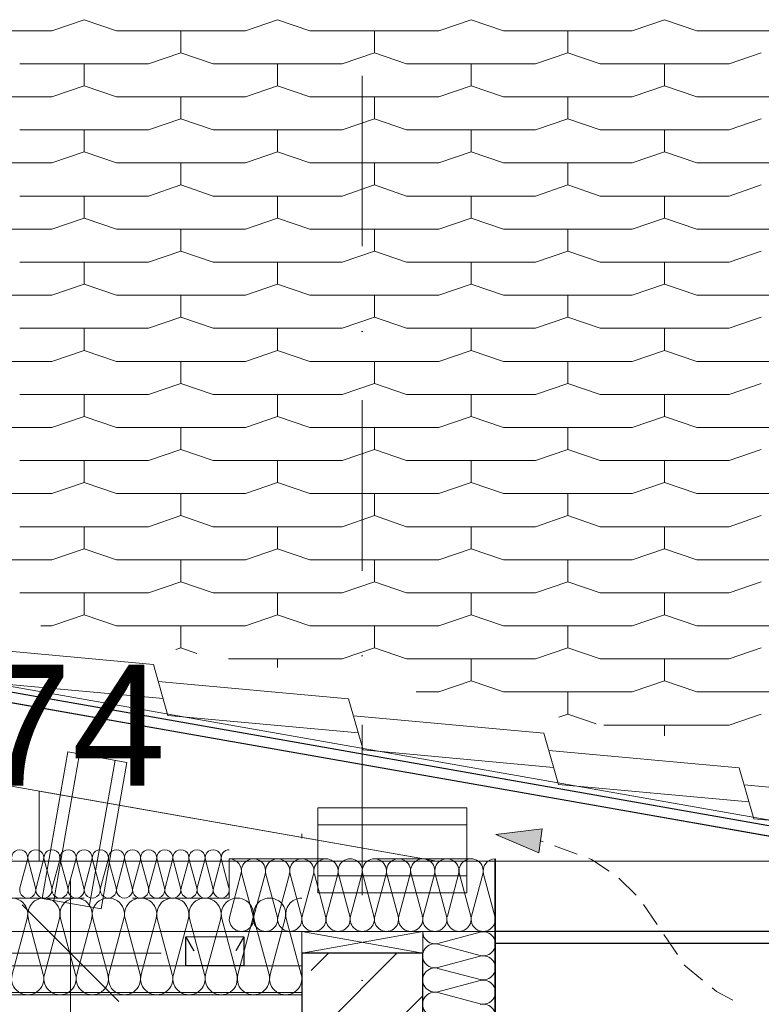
# Model space of a CAD drawing. Header units: centimetres. Extents: x -43488 to -10641, y 2063 to 22960.
# Tile 64 of 72: x -35960 to -35807, y 8683 to 8887. Entities that reach past the tile are written whole.
import ezdxf

# ---------------------------------------------------------------- set-up
doc = ezdxf.new("R2010")
doc.units = ezdxf.units.CM
doc.header["$MEASUREMENT"] = 0
for name, pattern in [('Kreski i kropki', [67.027776, 35.277777, -17.638888, 0, -14.111111]), ('Przerywana BARDZO DROBNA', [7.5, 5, -2.5]), ('Przerywana drobna', [30, 20, -10])]:
    doc.linetypes.add(name, pattern=pattern)
for name, color, linetype, lineweight, true_color in [('!konstrukcja tarasu_Nr_pióra__161', 7, 'Continuous', 35, 0xda4c01), ('!kratownica_Nr_pióra__6', 7, 'Continuous', 18, 0x3fa3ff), ('!osie_Nr_pióra__6', 7, 'Continuous', 18, 0x3fa3ff), ('@Dachy_Nr_pióra__8', 7, 'Continuous', 13, 0x42bda7), ('Dachy_Nr_pióra__6', 7, 'Continuous', 18, 0x3fa3ff), ('Krzywe_Nr_pióra__6', 7, 'Continuous', 18, 0x3fa3ff), ('Meble i wyposażenie_Nr_pióra__94', 7, 'Continuous', 18, 0x9f9f9f), ('Otoczenie i krajobraz_Nr_pióra__4', 7, 'Continuous', 25, 0x31fd59), ('Wymiarowanie_Nr_pióra__3', 7, 'Continuous', 35, 0xff6500), ('Wymiarowanie_Nr_pióra__6', 7, 'Continuous', 18, 0x3fa3ff), ('Wymiarowanie_Nr_pióra__8', 7, 'Continuous', 13, 0x42bda7), ('Ściany zewnętrzne_Nr_pióra__4', 7, 'Continuous', 25, 0x31fd59), ('Ściany zewnętrzne_Nr_pióra__5', 7, 'Continuous', 20, 0xfc3c2c), ('Ściany zewnętrzne_Nr_pióra__6', 7, 'Continuous', 18, 0x3fa3ff), ('Ściany zewnętrzne_Nr_pióra__7', 7, 'Continuous', 15, 0x9f9fff)]:
    doc.layers.add(name, color=color, linetype=linetype, lineweight=lineweight, true_color=true_color)
doc.layers.add('Wymiarowanie', color=7, linetype='Continuous')
doc.layers.add('Ściany zewnętrzne_Nr_pióra__10', color=1, linetype='Continuous', lineweight=0)
doc.styles.add('STYL_AUTOMATYCZNY_1', font='txt')
doc.linetypes.add('izolacja 1_50', pattern='A,0,[1,Janisz._Ochraniew_DACH i KLIMA_V21.Shx,S=0.31746,R=0,X=0,Y=0],-40,0', length=40)
doc.dimstyles.new('STYL_AUTOMATYCZNY__1', dxfattribs={"dimtxt": 20, "dimasz": 19, "dimexe": 0.18, "dimexo": 0.0625, "dimgap": 0, "dimtad": 1, "dimdec": 0, "dimzin": 0, "dimdsep": 46, "dimtxsty": 'STYL_AUTOMATYCZNY_1', "dimblk": 'ARROWHEAD_6', "dimblk1": 'ARROWHEAD_6', "dimblk2": 'ARROWHEAD_6', "dimcen": 0.09, "dimse1": 1, "dimse2": 1, "dimclrd": 256, "dimclre": 256, "dimclrt": 256, "dimazin": 0, "dimtfac": 1, "dimtdec": 4, "dimtmove": 0, "dimatfit": 3, "dimfxl": 1, "dimtolj": 1, "dimtzin": 0, "dimarcsym": 0})

# ---------------------------------------------------------------- blocks, each defined once
blk = doc.blocks.new('*D18')
at = {"layer": 'Wymiarowanie_Nr_pióra__3', "color": 30, "linetype": 'Continuous', "lineweight": 35, "true_color": 0xff6500}
for p, q in [((-35939.56, 8683.98), (-35959.56, 8703.98)), ((-35959.56, 8628.36), (-35939.56, 8608.36))]:
    blk.add_line(p, q, dxfattribs=at)
at = {"layer": 'Wymiarowanie_Nr_pióra__6', "color": 161, "linetype": 'Continuous', "lineweight": 18, "true_color": 0x3fa3ff}
for p, q in [((-35949.56, 8693.98), (-35949.56, 8708.98)), ((-35930.81, 8693.98), (-35968.31, 8693.98)), ((-35949.56, 8618.36), (-35949.56, 8693.98)), ((-35930.81, 8618.36), (-35968.31, 8618.36))]:
    blk.add_line(p, q, dxfattribs=at)
at = {"layer": 'Wymiarowanie_Nr_pióra__3', "color": 30, "lineweight": 35, "true_color": 0xff6500, "insert": (-35953.56, 8640.99), "char_height": 20, "attachment_point": 7, "rotation": 90, "style": 'STYL_AUTOMATYCZNY_1'}
blk.add_mtext('\\A1;{\\pql;\\fArial|b0|i0|c238|p38;76}', dxfattribs=at)
blk = doc.blocks.new('ARROWHEAD_6')
at = {"color": 0, "linetype": 'Continuous', "lineweight": 0}
for p, q in [((-0.5, -0.5), (0.5, 0.5)), ((0, 0), (-1, 0))]:
    blk.add_line(p, q, dxfattribs=at)

msp = doc.modelspace()

# ---------------------------------------------------------------- hatches: boundary and pattern name
at = {"layer": 'Krzywe_Nr_pióra__6', "linetype": 'Continuous', "lineweight": 18, "true_color": 0x3fa3ff}
msp.add_hatch(color=161, dxfattribs=at).paths.add_polyline_path([(-35861.59, 8718.52), (-35852.7, 8714.75), (-35852, 8719.7)])
at = {"layer": 'Ściany zewnętrzne_Nr_pióra__7', "linetype": 'Continuous', "lineweight": 15, "true_color": 0x9f9fff}
h = msp.add_hatch(dxfattribs=at)
h.set_pattern_fill('A_beton_zbrojony', color=161, style=0, pattern_type=2)
h.set_pattern_definition([(45, (0, 0), (-14.142136, 14.142136), []), (45, (-7.071, 7.071), (-14.142136, 14.142136), [15, -5])])
h.paths.add_polyline_path([(-35876.71, 8618.36), (-35876.71, 8693.98), (-35901.71, 8693.98), (-35901.71, 8618.36)])

# ---------------------------------------------------------------- linework, layer by layer
at = {"layer": '!konstrukcja tarasu_Nr_pióra__161', "color": 22, "linetype": 'Continuous', "lineweight": 35, "true_color": 0xda4c01}
msp.add_line((-35861.71, 8618.36), (-35861.71, 8713.48), dxfattribs=at)
at = {"layer": '!kratownica_Nr_pióra__6', "color": 161, "linetype": 'Continuous', "lineweight": 18, "true_color": 0x3fa3ff}
for p, q in [((-35950.09, 8735.6), (-35955.43, 8705.27)), ((-35947.65, 8735.17), (-35952.99, 8704.84)), ((-35937.88, 8733.44), (-35950.09, 8735.6)), ((-35945.67, 8703.54), (-35940.32, 8733.87)), ((-35943.22, 8703.11), (-35937.88, 8733.44)), ((-35867.57, 8724.05), (-35898.37, 8724.05)), ((-35898.37, 8724.05), (-35898.37, 8706.46)), ((-35867.57, 8706.46), (-35867.57, 8724.05)), ((-35867.57, 8720.54), (-35898.37, 8720.54)), ((-35898.37, 8709.98), (-35867.57, 8709.98)), ((-35898.37, 8706.46), (-35867.57, 8706.46)), ((-35955.43, 8705.27), (-35943.22, 8703.11)), ((-35901.71, 8689.48), (-35901.71, 8698.48)), ((-35901.71, 8698.48), (-35876.71, 8698.48)), ((-35876.71, 8693.98), (-35901.71, 8698.48)), ((-35901.71, 8693.98), (-35876.71, 8698.48)), ((-35876.71, 8698.48), (-35876.71, 8689.48)), ((-35901.71, 8693.98), (-35876.71, 8693.98))]:
    msp.add_line(p, q, dxfattribs=at)
for points in [[(-36451.23, 8832.06), (-36452.7, 8823.69), (-36454.18, 8815.31), (-35873.79, 8712.98), (-35824.84, 8712.98), (-35775.89, 8712.98)], [(-35873.79, 8712.98), (-35956.03, 8727.48), (-35956.03, 8712.98)], [(-35761.71, 8698.48), (-35761.71, 8710.48), (-35775.89, 8712.98), (-36887.55, 8712.98), (-36887.55, 8705.73), (-36887.55, 8698.48)]]:
    msp.add_lwpolyline(points, close=True, dxfattribs=at)
at = {"layer": '!osie_Nr_pióra__6', "color": 161, "linetype": 'Kreski i kropki', "lineweight": 18, "true_color": 0x3fa3ff}
msp.add_line((-35889.21, 8942.62), (-35889.21, 8191.44), dxfattribs=at)
at = {"layer": '@Dachy_Nr_pióra__8', "color": 135, "linetype": 'Continuous', "lineweight": 13, "true_color": 0x42bda7}
msp.add_line((-36550.48, 8849.73), (-35761.19, 8710.39), dxfattribs=at)
at = {"layer": 'Dachy_Nr_pióra__6', "color": 161, "linetype": 'Continuous', "lineweight": 18, "true_color": 0x3fa3ff}
for p, q in [((-35953.38, 8884.81), (-35946.71, 8887.09)), ((-35946.71, 8887.09), (-35940.04, 8884.81)), ((-35913.38, 8884.81), (-35906.71, 8887.09)), ((-35906.71, 8887.09), (-35900.04, 8884.81)), ((-35873.38, 8884.81), (-35866.71, 8887.09)), ((-35866.71, 8887.09), (-35860.04, 8884.81)), ((-35833.38, 8884.81), (-35826.71, 8887.09)), ((-35826.71, 8887.09), (-35820.04, 8884.81)), ((-35980.04, 8884.81), (-35953.38, 8884.81)), ((-35940.04, 8884.81), (-35913.38, 8884.81)), ((-35926.71, 8880.25), (-35926.71, 8884.81)), ((-35900.04, 8884.81), (-35873.38, 8884.81)), ((-35886.71, 8880.25), (-35886.71, 8884.81)), ((-35860.04, 8884.81), (-35833.38, 8884.81)), ((-35846.71, 8880.25), (-35846.71, 8884.81)), ((-35820.04, 8884.81), (-35793.38, 8884.81)), ((-35933.38, 8877.97), (-35926.71, 8880.25)), ((-35926.71, 8880.25), (-35920.04, 8877.97)), ((-35893.38, 8877.97), (-35886.71, 8880.25)), ((-35886.71, 8880.25), (-35880.04, 8877.97)), ((-35853.38, 8877.97), (-35846.71, 8880.25)), ((-35846.71, 8880.25), (-35840.04, 8877.97)), ((-35813.38, 8877.97), (-35806.71, 8880.25)), ((-35960.04, 8877.97), (-35933.38, 8877.97)), ((-35946.71, 8873.41), (-35946.71, 8877.97)), ((-35920.04, 8877.97), (-35893.38, 8877.97)), ((-35906.71, 8873.41), (-35906.71, 8877.97)), ((-35880.04, 8877.97), (-35853.38, 8877.97)), ((-35866.71, 8873.41), (-35866.71, 8877.97)), ((-35840.04, 8877.97), (-35813.38, 8877.97)), ((-35826.71, 8873.41), (-35826.71, 8877.97)), ((-35953.38, 8871.13), (-35946.71, 8873.41)), ((-35946.71, 8873.41), (-35940.04, 8871.13)), ((-35913.38, 8871.13), (-35906.71, 8873.41)), ((-35906.71, 8873.41), (-35900.04, 8871.13)), ((-35873.38, 8871.13), (-35866.71, 8873.41)), ((-35866.71, 8873.41), (-35860.04, 8871.13)), ((-35833.38, 8871.13), (-35826.71, 8873.41)), ((-35826.71, 8873.41), (-35820.04, 8871.13)), ((-35980.04, 8871.13), (-35953.38, 8871.13)), ((-35940.04, 8871.13), (-35913.38, 8871.13)), ((-35926.71, 8866.57), (-35926.71, 8871.13)), ((-35900.04, 8871.13), (-35873.38, 8871.13)), ((-35886.71, 8866.57), (-35886.71, 8871.13)), ((-35860.04, 8871.13), (-35833.38, 8871.13)), ((-35846.71, 8866.57), (-35846.71, 8871.13)), ((-35820.04, 8871.13), (-35793.38, 8871.13)), ((-35933.38, 8864.29), (-35926.71, 8866.57)), ((-35926.71, 8866.57), (-35920.04, 8864.29)), ((-35893.38, 8864.29), (-35886.71, 8866.57)), ((-35886.71, 8866.57), (-35880.04, 8864.29)), ((-35853.38, 8864.29), (-35846.71, 8866.57)), ((-35846.71, 8866.57), (-35840.04, 8864.29)), ((-35813.38, 8864.29), (-35806.71, 8866.57)), ((-35960.04, 8864.29), (-35933.38, 8864.29)), ((-35946.71, 8859.73), (-35946.71, 8864.29)), ((-35920.04, 8864.29), (-35893.38, 8864.29)), ((-35906.71, 8859.73), (-35906.71, 8864.29)), ((-35880.04, 8864.29), (-35853.38, 8864.29)), ((-35866.71, 8859.73), (-35866.71, 8864.29)), ((-35840.04, 8864.29), (-35813.38, 8864.29)), ((-35826.71, 8859.73), (-35826.71, 8864.29)), ((-35953.38, 8857.45), (-35946.71, 8859.73)), ((-35946.71, 8859.73), (-35940.04, 8857.45)), ((-35913.38, 8857.45), (-35906.71, 8859.73)), ((-35906.71, 8859.73), (-35900.04, 8857.45)), ((-35873.38, 8857.45), (-35866.71, 8859.73)), ((-35866.71, 8859.73), (-35860.04, 8857.45)), ((-35833.38, 8857.45), (-35826.71, 8859.73)), ((-35826.71, 8859.73), (-35820.04, 8857.45)), ((-35980.04, 8857.45), (-35953.38, 8857.45)), ((-35940.04, 8857.45), (-35913.38, 8857.45)), ((-35926.71, 8852.89), (-35926.71, 8857.45)), ((-35900.04, 8857.45), (-35873.38, 8857.45)), ((-35886.71, 8852.89), (-35886.71, 8857.45)), ((-35860.04, 8857.45), (-35833.38, 8857.45)), ((-35846.71, 8852.89), (-35846.71, 8857.45)), ((-35820.04, 8857.45), (-35793.38, 8857.45)), ((-35933.38, 8850.61), (-35926.71, 8852.89)), ((-35926.71, 8852.89), (-35920.04, 8850.61)), ((-35893.38, 8850.61), (-35886.71, 8852.89)), ((-35886.71, 8852.89), (-35880.04, 8850.61)), ((-35853.38, 8850.61), (-35846.71, 8852.89)), ((-35846.71, 8852.89), (-35840.04, 8850.61)), ((-35813.38, 8850.61), (-35806.71, 8852.89)), ((-35960.04, 8850.61), (-35933.38, 8850.61)), ((-35946.71, 8846.05), (-35946.71, 8850.61)), ((-35920.04, 8850.61), (-35893.38, 8850.61)), ((-35906.71, 8846.05), (-35906.71, 8850.61)), ((-35880.04, 8850.61), (-35853.38, 8850.61)), ((-35866.71, 8846.05), (-35866.71, 8850.61)), ((-35840.04, 8850.61), (-35813.38, 8850.61)), ((-35826.71, 8846.05), (-35826.71, 8850.61)), ((-35953.38, 8843.77), (-35946.71, 8846.05)), ((-35946.71, 8846.05), (-35940.04, 8843.77)), ((-35913.38, 8843.77), (-35906.71, 8846.05)), ((-35906.71, 8846.05), (-35900.04, 8843.77)), ((-35873.38, 8843.77), (-35866.71, 8846.05)), ((-35866.71, 8846.05), (-35860.04, 8843.77)), ((-35833.38, 8843.77), (-35826.71, 8846.05)), ((-35826.71, 8846.05), (-35820.04, 8843.77)), ((-35980.04, 8843.77), (-35953.38, 8843.77)), ((-35940.04, 8843.77), (-35913.38, 8843.77)), ((-35926.71, 8839.21), (-35926.71, 8843.77)), ((-35900.04, 8843.77), (-35873.38, 8843.77)), ((-35886.71, 8839.21), (-35886.71, 8843.77)), ((-35860.04, 8843.77), (-35833.38, 8843.77)), ((-35846.71, 8839.21), (-35846.71, 8843.77)), ((-35820.04, 8843.77), (-35793.38, 8843.77)), ((-35933.38, 8836.93), (-35926.71, 8839.21)), ((-35926.71, 8839.21), (-35920.04, 8836.93)), ((-35893.38, 8836.93), (-35886.71, 8839.21)), ((-35886.71, 8839.21), (-35880.04, 8836.93)), ((-35853.38, 8836.93), (-35846.71, 8839.21)), ((-35846.71, 8839.21), (-35840.04, 8836.93)), ((-35813.38, 8836.93), (-35806.71, 8839.21)), ((-35960.04, 8836.93), (-35933.38, 8836.93)), ((-35946.71, 8832.37), (-35946.71, 8836.93)), ((-35920.04, 8836.93), (-35893.38, 8836.93)), ((-35906.71, 8832.37), (-35906.71, 8836.93)), ((-35880.04, 8836.93), (-35853.38, 8836.93)), ((-35866.71, 8832.37), (-35866.71, 8836.93)), ((-35840.04, 8836.93), (-35813.38, 8836.93)), ((-35826.71, 8832.37), (-35826.71, 8836.93)), ((-35953.38, 8830.09), (-35946.71, 8832.37)), ((-35946.71, 8832.37), (-35940.04, 8830.09)), ((-35913.38, 8830.09), (-35906.71, 8832.37)), ((-35906.71, 8832.37), (-35900.04, 8830.09)), ((-35873.38, 8830.09), (-35866.71, 8832.37)), ((-35866.71, 8832.37), (-35860.04, 8830.09)), ((-35833.38, 8830.09), (-35826.71, 8832.37)), ((-35826.71, 8832.37), (-35820.04, 8830.09)), ((-35980.04, 8830.09), (-35953.38, 8830.09)), ((-35940.04, 8830.09), (-35913.38, 8830.09)), ((-35926.71, 8825.53), (-35926.71, 8830.09)), ((-35900.04, 8830.09), (-35873.38, 8830.09)), ((-35886.71, 8825.53), (-35886.71, 8830.09)), ((-35860.04, 8830.09), (-35833.38, 8830.09)), ((-35846.71, 8825.53), (-35846.71, 8830.09)), ((-35820.04, 8830.09), (-35793.38, 8830.09)), ((-35933.38, 8823.25), (-35926.71, 8825.53)), ((-35926.71, 8825.53), (-35920.04, 8823.25)), ((-35893.38, 8823.25), (-35886.71, 8825.53)), ((-35886.71, 8825.53), (-35880.04, 8823.25)), ((-35853.38, 8823.25), (-35846.71, 8825.53)), ((-35846.71, 8825.53), (-35840.04, 8823.25)), ((-35813.38, 8823.25), (-35806.71, 8825.53)), ((-35960.04, 8823.25), (-35933.38, 8823.25)), ((-35946.71, 8818.68), (-35946.71, 8823.25)), ((-35920.04, 8823.25), (-35893.38, 8823.25)), ((-35906.71, 8818.68), (-35906.71, 8823.25)), ((-35880.04, 8823.25), (-35853.38, 8823.25)), ((-35866.71, 8818.68), (-35866.71, 8823.25)), ((-35840.04, 8823.25), (-35813.38, 8823.25)), ((-35826.71, 8818.68), (-35826.71, 8823.25)), ((-35953.38, 8816.4), (-35946.71, 8818.68)), ((-35946.71, 8818.68), (-35940.04, 8816.4)), ((-35913.38, 8816.4), (-35906.71, 8818.68)), ((-35906.71, 8818.68), (-35900.04, 8816.4)), ((-35873.38, 8816.4), (-35866.71, 8818.68)), ((-35866.71, 8818.68), (-35860.04, 8816.4)), ((-35833.38, 8816.4), (-35826.71, 8818.68)), ((-35826.71, 8818.68), (-35820.04, 8816.4)), ((-35980.04, 8816.4), (-35953.38, 8816.4)), ((-35940.04, 8816.4), (-35913.38, 8816.4)), ((-35926.71, 8811.84), (-35926.71, 8816.4)), ((-35900.04, 8816.4), (-35873.38, 8816.4)), ((-35886.71, 8811.84), (-35886.71, 8816.4)), ((-35860.04, 8816.4), (-35833.38, 8816.4)), ((-35846.71, 8811.84), (-35846.71, 8816.4)), ((-35820.04, 8816.4), (-35793.38, 8816.4)), ((-35933.38, 8809.56), (-35926.71, 8811.84)), ((-35926.71, 8811.84), (-35920.04, 8809.56)), ((-35893.38, 8809.56), (-35886.71, 8811.84)), ((-35886.71, 8811.84), (-35880.04, 8809.56)), ((-35853.38, 8809.56), (-35846.71, 8811.84)), ((-35846.71, 8811.84), (-35840.04, 8809.56)), ((-35813.38, 8809.56), (-35806.71, 8811.84)), ((-35960.04, 8809.56), (-35933.38, 8809.56)), ((-35946.71, 8805), (-35946.71, 8809.56)), ((-35920.04, 8809.56), (-35893.38, 8809.56)), ((-35906.71, 8805), (-35906.71, 8809.56)), ((-35880.04, 8809.56), (-35853.38, 8809.56)), ((-35866.71, 8805), (-35866.71, 8809.56)), ((-35840.04, 8809.56), (-35813.38, 8809.56)), ((-35826.71, 8805), (-35826.71, 8809.56)), ((-35953.38, 8802.72), (-35946.71, 8805)), ((-35946.71, 8805), (-35940.04, 8802.72)), ((-35913.38, 8802.72), (-35906.71, 8805)), ((-35906.71, 8805), (-35900.04, 8802.72)), ((-35873.38, 8802.72), (-35866.71, 8805)), ((-35866.71, 8805), (-35860.04, 8802.72)), ((-35833.38, 8802.72), (-35826.71, 8805)), ((-35826.71, 8805), (-35820.04, 8802.72)), ((-35980.04, 8802.72), (-35953.38, 8802.72)), ((-35940.04, 8802.72), (-35913.38, 8802.72)), ((-35926.71, 8798.16), (-35926.71, 8802.72)), ((-35900.04, 8802.72), (-35873.38, 8802.72)), ((-35886.71, 8798.16), (-35886.71, 8802.72)), ((-35860.04, 8802.72), (-35833.38, 8802.72)), ((-35846.71, 8798.16), (-35846.71, 8802.72)), ((-35820.04, 8802.72), (-35793.38, 8802.72)), ((-35933.38, 8795.88), (-35926.71, 8798.16)), ((-35926.71, 8798.16), (-35920.04, 8795.88)), ((-35893.38, 8795.88), (-35886.71, 8798.16)), ((-35886.71, 8798.16), (-35880.04, 8795.88)), ((-35853.38, 8795.88), (-35846.71, 8798.16)), ((-35846.71, 8798.16), (-35840.04, 8795.88)), ((-35813.38, 8795.88), (-35806.71, 8798.16)), ((-35960.04, 8795.88), (-35933.38, 8795.88)), ((-35946.71, 8791.32), (-35946.71, 8795.88)), ((-35920.04, 8795.88), (-35893.38, 8795.88)), ((-35906.71, 8791.32), (-35906.71, 8795.88)), ((-35880.04, 8795.88), (-35853.38, 8795.88)), ((-35866.71, 8791.32), (-35866.71, 8795.88)), ((-35840.04, 8795.88), (-35813.38, 8795.88)), ((-35826.71, 8791.32), (-35826.71, 8795.88)), ((-35953.38, 8789.04), (-35946.71, 8791.32)), ((-35946.71, 8791.32), (-35940.04, 8789.04)), ((-35913.38, 8789.04), (-35906.71, 8791.32)), ((-35906.71, 8791.32), (-35900.04, 8789.04)), ((-35873.38, 8789.04), (-35866.71, 8791.32)), ((-35866.71, 8791.32), (-35860.04, 8789.04)), ((-35833.38, 8789.04), (-35826.71, 8791.32)), ((-35826.71, 8791.32), (-35820.04, 8789.04)), ((-35980.04, 8789.04), (-35953.38, 8789.04)), ((-35940.04, 8789.04), (-35913.38, 8789.04)), ((-35926.71, 8784.48), (-35926.71, 8789.04)), ((-35900.04, 8789.04), (-35873.38, 8789.04)), ((-35886.71, 8784.48), (-35886.71, 8789.04)), ((-35860.04, 8789.04), (-35833.38, 8789.04)), ((-35846.71, 8784.48), (-35846.71, 8789.04)), ((-35820.04, 8789.04), (-35793.38, 8789.04)), ((-35933.38, 8782.2), (-35926.71, 8784.48)), ((-35926.71, 8784.48), (-35920.04, 8782.2)), ((-35893.38, 8782.2), (-35886.71, 8784.48)), ((-35886.71, 8784.48), (-35880.04, 8782.2)), ((-35853.38, 8782.2), (-35846.71, 8784.48)), ((-35846.71, 8784.48), (-35840.04, 8782.2)), ((-35813.38, 8782.2), (-35806.71, 8784.48)), ((-35960.04, 8782.2), (-35933.38, 8782.2)), ((-35946.71, 8777.64), (-35946.71, 8782.2)), ((-35920.04, 8782.2), (-35893.38, 8782.2)), ((-35906.71, 8777.64), (-35906.71, 8782.2)), ((-35880.04, 8782.2), (-35853.38, 8782.2)), ((-35866.71, 8777.64), (-35866.71, 8782.2)), ((-35840.04, 8782.2), (-35813.38, 8782.2)), ((-35826.71, 8777.64), (-35826.71, 8782.2)), ((-35953.38, 8775.36), (-35946.71, 8777.64)), ((-35946.71, 8777.64), (-35940.04, 8775.36)), ((-35913.38, 8775.36), (-35906.71, 8777.64)), ((-35906.71, 8777.64), (-35900.04, 8775.36)), ((-35873.38, 8775.36), (-35866.71, 8777.64)), ((-35866.71, 8777.64), (-35860.04, 8775.36)), ((-35833.38, 8775.36), (-35826.71, 8777.64)), ((-35826.71, 8777.64), (-35820.04, 8775.36)), ((-35980.04, 8775.36), (-35953.38, 8775.36)), ((-35940.04, 8775.36), (-35913.38, 8775.36)), ((-35926.71, 8770.8), (-35926.71, 8775.36)), ((-35900.04, 8775.36), (-35873.38, 8775.36)), ((-35886.71, 8770.8), (-35886.71, 8775.36)), ((-35860.04, 8775.36), (-35833.38, 8775.36)), ((-35846.71, 8770.8), (-35846.71, 8775.36)), ((-35820.04, 8775.36), (-35793.38, 8775.36)), ((-35933.38, 8768.52), (-35926.71, 8770.8)), ((-35926.71, 8770.8), (-35920.04, 8768.52)), ((-35893.38, 8768.52), (-35886.71, 8770.8)), ((-35886.71, 8770.8), (-35880.04, 8768.52)), ((-35853.38, 8768.52), (-35846.71, 8770.8)), ((-35846.71, 8770.8), (-35840.04, 8768.52)), ((-35813.38, 8768.52), (-35806.71, 8770.8)), ((-35960.04, 8768.52), (-35933.38, 8768.52)), ((-35946.71, 8763.96), (-35946.71, 8768.52)), ((-35920.04, 8768.52), (-35893.38, 8768.52)), ((-35906.71, 8763.96), (-35906.71, 8768.52)), ((-35880.04, 8768.52), (-35853.38, 8768.52)), ((-35866.71, 8763.96), (-35866.71, 8768.52)), ((-35840.04, 8768.52), (-35813.38, 8768.52)), ((-35826.71, 8763.96), (-35826.71, 8768.52)), ((-35953.38, 8761.68), (-35946.71, 8763.96)), ((-35946.71, 8763.96), (-35940.04, 8761.68)), ((-35913.38, 8761.68), (-35906.71, 8763.96)), ((-35906.71, 8763.96), (-35900.04, 8761.68)), ((-35873.38, 8761.68), (-35866.71, 8763.96)), ((-35866.71, 8763.96), (-35860.04, 8761.68)), ((-35833.38, 8761.68), (-35826.71, 8763.96)), ((-35826.71, 8763.96), (-35820.04, 8761.68)), ((-35955.68, 8761.68), (-35953.38, 8761.68)), ((-35940.04, 8761.68), (-35913.38, 8761.68)), ((-35926.71, 8757.12), (-35926.71, 8761.68)), ((-35900.04, 8761.68), (-35873.38, 8761.68)), ((-35886.71, 8757.12), (-35886.71, 8761.68)), ((-35860.04, 8761.68), (-35833.38, 8761.68)), ((-35846.71, 8757.12), (-35846.71, 8761.68)), ((-35820.04, 8761.68), (-35793.38, 8761.68)), ((-35927.77, 8756.76), (-35926.71, 8757.12)), ((-35926.71, 8757.12), (-35923.4, 8755.99)), ((-35893.38, 8754.84), (-35886.71, 8757.12)), ((-35886.71, 8757.12), (-35880.04, 8754.84)), ((-35853.38, 8754.84), (-35846.71, 8757.12)), ((-35846.71, 8757.12), (-35840.04, 8754.84)), ((-35813.38, 8754.84), (-35806.71, 8757.12)), ((-35916.88, 8754.84), (-35893.38, 8754.84)), ((-35906.71, 8753.05), (-35906.71, 8754.84)), ((-35880.04, 8754.84), (-35853.38, 8754.84)), ((-35866.71, 8750.28), (-35866.71, 8754.84)), ((-35840.04, 8754.84), (-35813.38, 8754.84)), ((-35826.71, 8750.28), (-35826.71, 8754.84)), ((-35873.38, 8748), (-35866.71, 8750.28)), ((-35866.71, 8750.28), (-35860.04, 8748)), ((-35833.38, 8748), (-35826.71, 8750.28)), ((-35826.71, 8750.28), (-35820.04, 8748)), ((-35878.09, 8748), (-35873.38, 8748)), ((-35860.04, 8748), (-35833.38, 8748)), ((-35846.71, 8743.44), (-35846.71, 8748)), ((-35820.04, 8748), (-35793.38, 8748)), ((-35848.59, 8742.8), (-35846.71, 8743.44)), ((-35846.71, 8743.44), (-35840.84, 8741.43)), ((-35813.38, 8741.16), (-35806.71, 8743.44)), ((-35839.3, 8741.16), (-35813.38, 8741.16)), ((-35826.71, 8738.94), (-35826.71, 8741.16))]:
    msp.add_line(p, q, dxfattribs=at)
at = {"layer": 'Krzywe_Nr_pióra__6', "color": 161, "linetype": 'Continuous', "lineweight": 18, "true_color": 0x3fa3ff}
for p, q in [((-35861.59, 8718.52), (-35852, 8719.7)), ((-35852, 8719.7), (-35852.7, 8714.75)), ((-35861.59, 8718.52), (-35852.7, 8714.75))]:
    msp.add_line(p, q, dxfattribs=at)
at = {"layer": 'Krzywe_Nr_pióra__6', "color": 161, "linetype": 'Przerywana BARDZO DROBNA', "lineweight": 18, "true_color": 0x3fa3ff, "flags": 128}
msp.add_lwpolyline([(-35812.61, 8684.24), (-35815.98, 8686.06), (-35822.41, 8691.24), (-35831.85, 8705.23), (-35836.56, 8709.91), (-35841.83, 8713.34), (-35852.35, 8717.22)], dxfattribs=at)
at = {"layer": 'Meble i wyposażenie_Nr_pióra__94', "color": 253, "linetype": 'Continuous', "lineweight": 18, "true_color": 0x9f9f9f}
for p, q in [((-35958.43, 8713.26), (-35959.99, 8707.46)), ((-35958.32, 8713.26), (-35956.77, 8707.46)), ((-35955.1, 8713.26), (-35956.65, 8707.46)), ((-35954.99, 8713.26), (-35953.43, 8707.46)), ((-35951.77, 8713.26), (-35953.32, 8707.46)), ((-35951.65, 8713.26), (-35950.1, 8707.46)), ((-35948.43, 8713.26), (-35949.99, 8707.46)), ((-35948.32, 8713.26), (-35946.77, 8707.46)), ((-35945.1, 8713.26), (-35946.65, 8707.46)), ((-35944.99, 8713.26), (-35943.43, 8707.46)), ((-35941.77, 8713.26), (-35943.32, 8707.46)), ((-35941.65, 8713.26), (-35940.1, 8707.46)), ((-35938.43, 8713.26), (-35939.99, 8707.46)), ((-35938.32, 8713.26), (-35936.77, 8707.46)), ((-35935.1, 8713.26), (-35936.65, 8707.46)), ((-35934.99, 8713.26), (-35933.43, 8707.46)), ((-35931.77, 8713.26), (-35933.32, 8707.46)), ((-35931.65, 8713.26), (-35930.1, 8707.46)), ((-35928.43, 8713.26), (-35929.99, 8707.46)), ((-35928.32, 8713.26), (-35926.77, 8707.46)), ((-35925.1, 8713.26), (-35926.65, 8707.46)), ((-35924.99, 8713.26), (-35923.43, 8707.46)), ((-35921.77, 8713.26), (-35923.32, 8707.46)), ((-35921.65, 8713.26), (-35920.1, 8707.46)), ((-35918.43, 8713.26), (-35919.99, 8707.46)), ((-35918.32, 8713.26), (-35916.77, 8707.46)), ((-35914.29, 8710.34), (-35916.62, 8701.63)), ((-35914.12, 8710.34), (-35911.79, 8701.63)), ((-35909.29, 8710.34), (-35911.62, 8701.63)), ((-35909.12, 8710.34), (-35906.79, 8701.63)), ((-35904.29, 8710.34), (-35906.62, 8701.63)), ((-35904.12, 8710.34), (-35901.79, 8701.63)), ((-35899.29, 8710.34), (-35901.62, 8701.63)), ((-35899.12, 8710.34), (-35896.79, 8701.63)), ((-35894.29, 8710.34), (-35896.62, 8701.63)), ((-35894.12, 8710.34), (-35891.79, 8701.63)), ((-35889.29, 8710.34), (-35891.62, 8701.63)), ((-35889.12, 8710.34), (-35886.79, 8701.63)), ((-35884.29, 8710.34), (-35886.62, 8701.63)), ((-35884.12, 8710.34), (-35881.79, 8701.63)), ((-35879.29, 8710.34), (-35881.62, 8701.63)), ((-35879.12, 8710.34), (-35876.79, 8701.63)), ((-35874.29, 8710.34), (-35876.62, 8701.63)), ((-35874.12, 8710.34), (-35871.79, 8701.63)), ((-35869.29, 8710.34), (-35871.62, 8701.63)), ((-35869.12, 8710.34), (-35866.79, 8701.63)), ((-35864.29, 8710.34), (-35866.62, 8701.63)), ((-35864.12, 8710.34), (-35861.79, 8701.63)), ((-35958.49, 8701.16), (-35961.6, 8689.55)), ((-35958.26, 8701.16), (-35955.16, 8689.55)), ((-35951.82, 8701.16), (-35954.93, 8689.55)), ((-35951.6, 8701.16), (-35948.49, 8689.55)), ((-35945.16, 8701.16), (-35948.26, 8689.55)), ((-35944.93, 8701.16), (-35941.82, 8689.55)), ((-35938.49, 8701.16), (-35941.6, 8689.55)), ((-35938.26, 8701.16), (-35935.16, 8689.55)), ((-35931.82, 8701.16), (-35934.93, 8689.55)), ((-35931.6, 8701.16), (-35928.49, 8689.55)), ((-35925.16, 8701.16), (-35928.26, 8689.55)), ((-35924.93, 8701.16), (-35921.82, 8689.55)), ((-35918.49, 8701.16), (-35921.6, 8689.55)), ((-35918.26, 8701.16), (-35915.16, 8689.55)), ((-35911.82, 8701.16), (-35914.93, 8689.55)), ((-35911.6, 8701.16), (-35908.49, 8689.55)), ((-35905.16, 8701.16), (-35908.26, 8689.55)), ((-35904.93, 8701.16), (-35901.82, 8689.55)), ((-35873.56, 8695.99), (-35864.85, 8698.32)), ((-35873.56, 8695.82), (-35864.85, 8693.49)), ((-35873.56, 8690.99), (-35864.85, 8693.32)), ((-35873.56, 8690.82), (-35864.85, 8688.49)), ((-35873.56, 8685.99), (-35864.85, 8688.32)), ((-35873.56, 8685.82), (-35864.85, 8683.49))]:
    msp.add_line(p, q, dxfattribs=at)
for centre, radius, start, end in [((-35960.04, 8713.69), 1.67, 345.0191, 194.9809), ((-35956.71, 8713.69), 1.67, 345.0191, 194.9809), ((-35953.38, 8713.69), 1.67, 345.0191, 194.9809), ((-35950.04, 8713.69), 1.67, 345.0191, 194.9809), ((-35946.71, 8713.69), 1.67, 345.0191, 194.9809), ((-35943.38, 8713.69), 1.67, 345.0191, 194.9809), ((-35940.04, 8713.69), 1.67, 345.0191, 194.9809), ((-35936.71, 8713.69), 1.67, 345.0191, 194.9809), ((-35933.38, 8713.69), 1.67, 345.0191, 194.9809), ((-35930.04, 8713.69), 1.67, 345.0191, 194.9809), ((-35926.71, 8713.69), 1.67, 345.0191, 194.9809), ((-35923.38, 8713.69), 1.67, 345.0191, 194.9809), ((-35920.04, 8713.69), 1.67, 345.0191, 194.9809), ((-35916.71, 8713.69), 1.67, 90.0026, 194.9809), ((-35916.71, 8710.98), 2.5, 345.0191, 89.9974), ((-35911.71, 8710.98), 2.5, 345.0191, 194.9809), ((-35906.71, 8710.98), 2.5, 345.0191, 194.9809), ((-35901.71, 8710.98), 2.5, 345.0191, 194.9809), ((-35896.71, 8710.98), 2.5, 345.0191, 194.9809), ((-35891.71, 8710.98), 2.5, 345.0191, 194.9809), ((-35886.71, 8710.98), 2.5, 345.0191, 194.9809), ((-35881.71, 8710.98), 2.5, 345.0191, 194.9809), ((-35876.71, 8710.98), 2.5, 345.0191, 194.9809), ((-35871.71, 8710.98), 2.5, 345.0191, 194.9809), ((-35866.71, 8710.98), 2.5, 345.0191, 194.9809), ((-35861.71, 8710.98), 2.5, 89.9959, 194.9809), ((-35958.38, 8707.03), 1.67, 165.0191, 14.9809), ((-35955.04, 8707.03), 1.67, 165.0191, 14.9809), ((-35951.71, 8707.03), 1.67, 165.0191, 14.9809), ((-35948.38, 8707.03), 1.67, 165.0191, 14.9809), ((-35945.04, 8707.03), 1.67, 165.0191, 14.9809), ((-35941.71, 8707.03), 1.67, 165.0191, 14.9809), ((-35938.38, 8707.03), 1.67, 165.0191, 14.9809), ((-35935.04, 8707.03), 1.67, 165.0191, 14.9809), ((-35931.71, 8707.03), 1.67, 165.0191, 14.9809), ((-35928.38, 8707.03), 1.67, 165.0191, 14.9809), ((-35925.04, 8707.03), 1.67, 165.0191, 14.9809), ((-35921.71, 8707.03), 1.67, 165.0191, 14.9809), ((-35918.38, 8707.03), 1.67, 165.0191, 14.9809), ((-35961.71, 8702.03), 3.33, 345.0191, 194.9809), ((-35955.04, 8702.03), 3.33, 345.0191, 194.9809), ((-35948.38, 8702.03), 3.33, 345.0191, 194.9809), ((-35941.71, 8702.03), 3.33, 345.0191, 194.9809), ((-35935.04, 8702.03), 3.33, 345.0191, 194.9809), ((-35928.38, 8702.03), 3.33, 345.0191, 194.9809), ((-35921.71, 8702.03), 3.33, 345.0191, 194.9809), ((-35915.04, 8702.03), 3.33, 345.0191, 194.9809), ((-35908.38, 8702.03), 3.33, 345.0191, 194.9809), ((-35901.71, 8702.03), 3.33, 90.0026, 194.9809), ((-35914.21, 8700.98), 2.5, 165.0191, 14.9809), ((-35909.21, 8700.98), 2.5, 165.0191, 14.9809), ((-35904.21, 8700.98), 2.5, 165.0191, 14.9809), ((-35899.21, 8700.98), 2.5, 165.0191, 14.9809), ((-35894.21, 8700.98), 2.5, 165.0191, 14.9809), ((-35889.21, 8700.98), 2.5, 165.0191, 14.9809), ((-35884.21, 8700.98), 2.5, 165.0191, 14.9809), ((-35879.21, 8700.98), 2.5, 165.0191, 14.9809), ((-35874.21, 8700.98), 2.5, 165.0191, 14.9809), ((-35869.21, 8700.98), 2.5, 165.0191, 14.9809), ((-35864.21, 8700.98), 2.5, 165.0191, 14.9809), ((-35874.21, 8698.41), 2.5, 180.0026, 284.9809), ((-35864.21, 8695.91), 2.5, 255.0191, 104.9809), ((-35874.21, 8693.41), 2.5, 75.0191, 284.9809), ((-35864.21, 8690.91), 2.5, 255.0191, 104.9809), ((-35874.21, 8688.41), 2.5, 75.0191, 284.9809), ((-35958.38, 8688.69), 3.33, 165.0191, 14.9809), ((-35951.71, 8688.69), 3.33, 165.0191, 14.9809), ((-35945.04, 8688.69), 3.33, 165.0191, 14.9809), ((-35938.38, 8688.69), 3.33, 165.0191, 14.9809), ((-35931.71, 8688.69), 3.33, 165.0191, 14.9809), ((-35925.04, 8688.69), 3.33, 165.0191, 14.9809), ((-35918.38, 8688.69), 3.33, 165.0191, 14.9809), ((-35911.71, 8688.69), 3.33, 165.0191, 14.9809), ((-35905.04, 8688.69), 3.33, 165.0191, 14.9809), ((-35864.21, 8685.91), 2.5, 255.0191, 104.9809), ((-35874.21, 8683.41), 2.5, 75.0191, 284.9809), ((-35864.21, 8680.91), 2.5, 255.0191, 104.9809)]:
    msp.add_arc(centre, radius, start, end, dxfattribs=at)
at = {"layer": 'Otoczenie i krajobraz_Nr_pióra__4', "color": 100, "linetype": 'Continuous', "lineweight": 25, "true_color": 0x31fd59}
for p, q in [((-35764.21, 8698.48), (-35861.71, 8698.48)), ((-35761.71, 8695.98), (-35861.71, 8695.98))]:
    msp.add_line(p, q, dxfattribs=at)
at = {"layer": 'Ściany zewnętrzne_Nr_pióra__10', "color": 1, "linetype": 'izolacja 1_50', "lineweight": 0}
for p, q in [((-35760.54, 8713.66), (-36668.29, 8873.71)), ((-35901.71, 8685.86), (-36349.28, 8685.86))]:
    msp.add_line(p, q, dxfattribs=at)
at = {"layer": 'Ściany zewnętrzne_Nr_pióra__4', "color": 100, "linetype": 'Continuous', "lineweight": 25, "true_color": 0x31fd59}
for p, q in [((-36668.83, 8872.66), (-35760.81, 8712.56)), ((-35761.19, 8710.39), (-36669.21, 8870.49)), ((-35925.71, 8691.36), (-35925.71, 8697.36)), ((-35925.71, 8697.36), (-35924.07, 8694.44)), ((-35913.71, 8697.36), (-35915.35, 8694.44)), ((-35913.71, 8697.36), (-35913.71, 8691.36)), ((-35913.71, 8691.36), (-35925.71, 8691.36))]:
    msp.add_line(p, q, dxfattribs=at)
at = {"layer": 'Ściany zewnętrzne_Nr_pióra__4', "color": 100, "linetype": 'Continuous', "lineweight": 25, "true_color": 0x31fd59, "flags": 128}
msp.add_lwpolyline([(-35876.71, 8618.36), (-35876.71, 8693.98), (-35901.71, 8693.98), (-35901.71, 8618.36)], close=True, dxfattribs=at)
at = {"layer": 'Ściany zewnętrzne_Nr_pióra__5', "color": 20, "linetype": 'Continuous', "lineweight": 20, "true_color": 0xfc3c2c}
for p, q in [((-35971.77, 8757.31), (-35932.4, 8753.7)), ((-35929.38, 8743.13), (-35932.4, 8753.7)), ((-35969.76, 8750.25), (-35930.39, 8746.65)), ((-35931.4, 8750.18), (-35892.03, 8746.58)), ((-35889.01, 8736), (-35892.03, 8746.58)), ((-35929.38, 8743.13), (-35890.01, 8739.52)), ((-35891.02, 8743.05), (-35851.65, 8739.45)), ((-35848.63, 8728.87), (-35851.65, 8739.45)), ((-35889.01, 8736), (-35849.64, 8732.4)), ((-35850.64, 8735.92), (-35811.28, 8732.32)), ((-35808.26, 8721.74), (-35811.28, 8732.32)), ((-35848.63, 8728.87), (-35809.26, 8725.27)), ((-35810.27, 8728.79), (-35770.9, 8725.19)), ((-35808.26, 8721.74), (-35768.89, 8718.14))]:
    msp.add_line(p, q, dxfattribs=at)
at = {"layer": 'Ściany zewnętrzne_Nr_pióra__6', "color": 161, "linetype": 'Continuous', "lineweight": 18, "true_color": 0x3fa3ff}
for p, q in [((-35901.71, 8717.77), (-35901.71, 8718.66)), ((-35913.71, 8697.36), (-35925.71, 8697.36)), ((-35901.71, 8691.36), (-36351.71, 8691.36)), ((-35901.71, 8685.36), (-36349.28, 8685.36))]:
    msp.add_line(p, q, dxfattribs=at)
at = {"layer": 'Ściany zewnętrzne_Nr_pióra__6', "color": 161, "linetype": 'Przerywana drobna', "lineweight": 18, "true_color": 0x3fa3ff}
for p, q in [((-35916.71, 8705.36), (-35916.71, 8713.48)), ((-35916.71, 8713.48), (-35861.71, 8713.48)), ((-35916.71, 8705.36), (-36336.71, 8705.36))]:
    msp.add_line(p, q, dxfattribs=at)

# ---------------------------------------------------------------- texts
at = {"layer": 'Wymiarowanie_Nr_pióra__8', "color": 135, "lineweight": 13, "true_color": 0x42bda7, "insert": (-36057.07, 8723.98), "char_height": 25, "attachment_point": 7, "style": 'STYL_AUTOMATYCZNY_1'}
msp.add_mtext('\\A1;{\\pql;\\fArial|b0|i0|c238|p38;+114,74}', dxfattribs=at)

# ---------------------------------------------------------------- dimensions: what is measured, and where the dimension line sits
at = {"layer": 'Wymiarowanie', "color": 161, "linetype": 'Continuous', "lineweight": 18, "true_color": 0x3fa3ff}
dim = msp.add_linear_dim(base=(-35949.56, 8693.98), p1=(-35901.71, 8618.36), p2=(-35901.71, 8693.98), angle=90, dimstyle='STYL_AUTOMATYCZNY__1', dxfattribs=at)
dim.commit()
dim.dimension.update_dxf_attribs({"geometry": '*D18', "text_midpoint": (-35963.56, 8656.24), "dimtype": 160, "text_rotation": 90})

doc.saveas('drawing.dxf')
